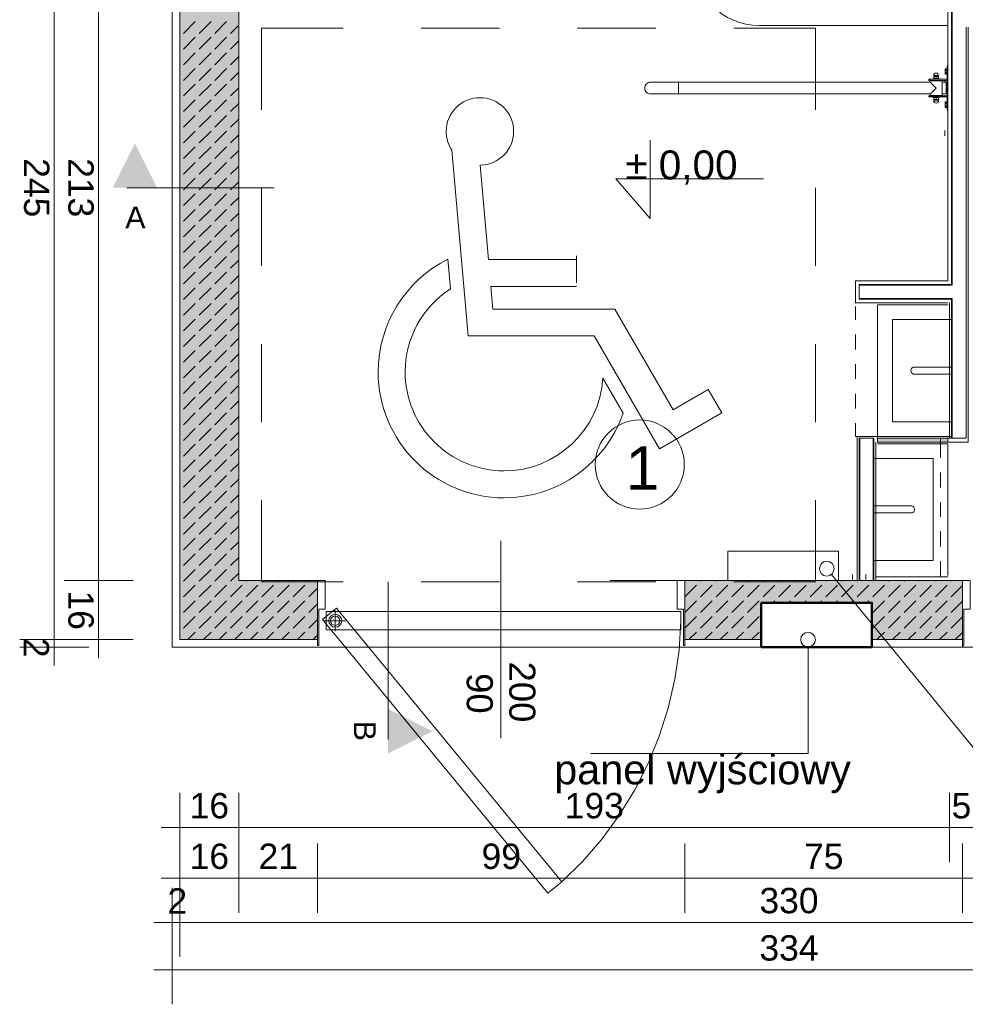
# Model space of a CAD drawing. Header units: metres. Extents: x 5507784 to 5508297, y 5948658 to 5948992.
# Tile 27 of 98: x 5507974.56 to 5507977.08, y 5948932.6 to 5948935.23. Entities that reach past the tile are written whole.
import ezdxf

# ---------------------------------------------------------------- set-up
doc = ezdxf.new("R2010")
doc.units = ezdxf.units.M
for name, color, linetype in [('PDF4_2D - Ogólne_Nr_Pióra__1', 7, 'CONTINUOUS'), ('PDF4_2D - Ogólne_Nr_Pióra__6', 7, 'CONTINUOUS'), ('PDF4__malowanie', 7, 'CONTINUOUS'), ('PDF4_Drzwi ArchiCAD_Nr_Pióra__1', 7, 'CONTINUOUS'), ('PDF4_Drzwi ArchiCAD_Nr_Pióra__27', 7, 'CONTINUOUS'), ('PDF4_EGBD03', 7, 'CONTINUOUS'), ('PDF4_KT woda', 7, 'CONTINUOUS'), ('PDF4_Text', 5, 'CONTINUOUS'), ('PDF4_Wnętrze - Umeblowanie_Nr_Pióra__1', 7, 'CONTINUOUS'), ('PDF4_Wymiarowanie - Ogólne', 5, 'CONTINUOUS'), ('PDF4_Znaczniki - Przekroje_Nr_Pióra__5', 7, 'CONTINUOUS')]:
    doc.layers.add(name, color=color, linetype=linetype)
doc.layers.add('PDF4_2D Drafting - General', color=7, linetype='CONTINUOUS', true_color=0xbfbfbf)
doc.styles.add('PDF Arial', font='arial.ttf')

msp = doc.modelspace()

# ---------------------------------------------------------------- hatches: boundary and pattern name
at = {"layer": 'PDF4_2D Drafting - General', "true_color": 0xffffff, "transparency": 33554559}
for points in [[(5507977.1557, 5948935.8279), (5507975.1472, 5948935.8279), (5507975.1472, 5948933.7314), (5507975.3573, 5948933.7314), (5507975.3573, 5948933.574), (5507974.9897, 5948933.574), (5507974.9897, 5948935.9854), (5507977.1557, 5948935.9854)], [(5507976.3364, 5948933.7314), (5507977.0768, 5948933.7314), (5507977.0768, 5948933.574), (5507976.8353, 5948933.574), (5507976.8353, 5948933.6724), (5507976.54, 5948933.6724), (5507976.54, 5948933.574), (5507976.3364, 5948933.574)]]:
    msp.add_hatch(color=7, dxfattribs=at).paths.add_polyline_path(points)

# ---------------------------------------------------------------- linework, layer by layer
at = {"layer": 'PDF4_2D - Ogólne_Nr_Pióra__1', "lineweight": 0}
for points in [[(5507977.0473, 5948934.2825), (5507976.9459, 5948934.2825, -0.326409), (5507976.9391, 5948934.2917, -0.329235), (5507976.946, 5948934.301)], [(5507976.8406, 5948933.9119), (5507976.942, 5948933.9119, 0.325955), (5507976.9487, 5948933.9211, 0.328535), (5507976.942, 5948933.9307), (5507976.8406, 5948933.9307)]]:
    msp.add_lwpolyline(points, format="xyb", dxfattribs=at)
for points in [[(5507977.0473, 5948934.3012), (5507976.9459, 5948934.3012)], [(5507976.7461, 5948933.7314), (5507976.7461, 5948933.8102), (5507976.4508, 5948933.8102), (5507976.4508, 5948933.7314)]]:
    msp.add_lwpolyline(points, dxfattribs=at)
at = {"layer": 'PDF4_2D - Ogólne_Nr_Pióra__6', "lineweight": 0}
for points in [[(5507978.0218, 5948936.0051), (5507978.2574, 5948936.0051), (5507978.2574, 5948933.5543), (5507976.1362, 5948933.5543), (5507975.157, 5948933.5543), (5507974.97, 5948933.5543), (5507974.97, 5948936.0051), (5507977.1557, 5948936.0051)], [(5507975.3573, 5948933.574), (5507974.9897, 5948933.574), (5507974.9897, 5948935.9854), (5507977.0519, 5948935.9854)], [(5507975.157, 5948933.7314), (5507975.1472, 5948933.7314), (5507975.1472, 5948935.8279), (5507978.0803, 5948935.8279), (5507978.0803, 5948933.7314), (5507978.036, 5948933.7314)], [(5507976.5464, 5948934.8036), (5507976.1524, 5948934.8036), (5507976.2442, 5948934.6978), (5507976.2442, 5948934.9062)], [(5507977.0519, 5948933.7314), (5507976.1361, 5948933.7314)], [(5507977.0374, 5948933.7413), (5507976.8455, 5948933.7413)], [(5507975.3606, 5948933.574), (5507975.3605, 5948933.574)], [(5507976.4588, 5948933.574), (5507976.3364, 5948933.574)], [(5507977.0519, 5948933.574), (5507976.8353, 5948933.574)], [(5507977.0768, 5948933.574), (5507977.0768, 5948933.5543)]]:
    msp.add_lwpolyline(points, dxfattribs=at)
at = {"layer": 'PDF4_2D - Ogólne_Nr_Pióra__6', "color": 104, "lineweight": 0, "true_color": 0x21902f}
for points in [[(5507977.6979, 5948933.2698), (5507977.1183, 5948933.2698), (5507976.7275, 5948933.748)], [(5507976.6651, 5948933.5543), (5507976.6651, 5948933.2698), (5507976.0854, 5948933.2698)]]:
    msp.add_lwpolyline(points, dxfattribs=at)
at = {"layer": 'PDF4_2D - Ogólne_Nr_Pióra__6', "color": 251, "lineweight": 9, "true_color": 0x636466}
msp.add_circle((5507976.2162, 5948934.0412), 0.1188, dxfattribs=at)
at = {"layer": 'PDF4_2D - Ogólne_Nr_Pióra__6', "color": 104, "lineweight": 0, "true_color": 0x21902f}
for centre in [(5507976.715, 5948933.7632), (5507976.6651, 5948933.574)]:
    msp.add_circle(centre, 0.0197, dxfattribs=at)
at = {"layer": 'PDF4_2D - Ogólne_Nr_Pióra__6', "lineweight": 0}
for centre in [(5507976.715, 5948933.7632), (5507976.6651, 5948933.574)]:
    msp.add_circle(centre, 0.0197, dxfattribs=at)
at = {"layer": 'PDF4_2D Drafting - General', "color": 7, "lineweight": 0}
for points in [[(5507977.1557, 5948935.9854), (5507974.9897, 5948935.9854), (5507974.9897, 5948933.574), (5507975.3573, 5948933.574), (5507975.3573, 5948933.7314), (5507975.1472, 5948933.7314), (5507975.1472, 5948935.8279), (5507977.1557, 5948935.8279)], [(5507976.8504, 5948934.1012), (5507976.8504, 5948934.1111), (5507977.0374, 5948934.1111), (5507977.0374, 5948934.1012)], [(5507976.3364, 5948933.7314), (5507977.0768, 5948933.7314), (5507977.0768, 5948933.574), (5507976.8353, 5948933.574), (5507976.8353, 5948933.6724), (5507976.54, 5948933.6724), (5507976.54, 5948933.574), (5507976.3364, 5948933.574)]]:
    msp.add_lwpolyline(points, close=True, dxfattribs=at)
at = {"layer": 'PDF4_2D Drafting - General', "lineweight": 0}
for points in [[(5507975.0314, 5948935.2227), (5507975.0001, 5948935.1914)], [(5507975.0732, 5948935.2227), (5507975.0418, 5948935.1914)], [(5507975.1149, 5948935.2227), (5507975.0836, 5948935.1914)], [(5507975.1472, 5948935.2132), (5507975.1254, 5948935.1914)], [(5507975.0314, 5948935.181), (5507975.0001, 5948935.1497)], [(5507975.0732, 5948935.181), (5507975.0418, 5948935.1497)], [(5507975.1149, 5948935.181), (5507975.0836, 5948935.1497)], [(5507975.1472, 5948935.1715), (5507975.1254, 5948935.1497)], [(5507975.0314, 5948935.1392), (5507975.0001, 5948935.1079)], [(5507975.0732, 5948935.1392), (5507975.0418, 5948935.1079)], [(5507975.1149, 5948935.1392), (5507975.0836, 5948935.1079)], [(5507975.1472, 5948935.1297), (5507975.1254, 5948935.1079)], [(5507975.0314, 5948935.0974), (5507975.0001, 5948935.0661)], [(5507975.0732, 5948935.0974), (5507975.0418, 5948935.0661)], [(5507975.1149, 5948935.0974), (5507975.0836, 5948935.0661)], [(5507975.1472, 5948935.0879), (5507975.1254, 5948935.0661)], [(5507975.0314, 5948935.0557), (5507975.0001, 5948935.0244)], [(5507975.0732, 5948935.0557), (5507975.0418, 5948935.0244)], [(5507975.1149, 5948935.0557), (5507975.0836, 5948935.0244)], [(5507975.1472, 5948935.0462), (5507975.1254, 5948935.0244)], [(5507975.0314, 5948935.0139), (5507975.0001, 5948934.9826)], [(5507975.0732, 5948935.0139), (5507975.0418, 5948934.9826)], [(5507975.1149, 5948935.0139), (5507975.0836, 5948934.9826)], [(5507975.1472, 5948935.0044), (5507975.1254, 5948934.9826)], [(5507975.0314, 5948934.9722), (5507975.0001, 5948934.9409)], [(5507975.0732, 5948934.9722), (5507975.0418, 5948934.9409)], [(5507975.1149, 5948934.9722), (5507975.0836, 5948934.9409)], [(5507975.1472, 5948934.9627), (5507975.1254, 5948934.9409)], [(5507975.0314, 5948934.9304), (5507975.0001, 5948934.8991)], [(5507975.0732, 5948934.9304), (5507975.0418, 5948934.8991)], [(5507975.1149, 5948934.9304), (5507975.0836, 5948934.8991)], [(5507975.1472, 5948934.9209), (5507975.1254, 5948934.8991)], [(5507975.0314, 5948934.8886), (5507975.0001, 5948934.8573)], [(5507975.0732, 5948934.8886), (5507975.0418, 5948934.8573)], [(5507975.1149, 5948934.8886), (5507975.0836, 5948934.8573)], [(5507975.1472, 5948934.8791), (5507975.1254, 5948934.8573)], [(5507975.0314, 5948934.8469), (5507975.0001, 5948934.8156)], [(5507975.0732, 5948934.8469), (5507975.0418, 5948934.8156)], [(5507975.1149, 5948934.8469), (5507975.0836, 5948934.8156)], [(5507975.1472, 5948934.8374), (5507975.1254, 5948934.8156)], [(5507975.0314, 5948934.8051), (5507975.0001, 5948934.7738)], [(5507975.0732, 5948934.8051), (5507975.0418, 5948934.7738)], [(5507975.1149, 5948934.8051), (5507975.0836, 5948934.7738)], [(5507975.1472, 5948934.7956), (5507975.1254, 5948934.7738)], [(5507975.0314, 5948934.7634), (5507975.0001, 5948934.7321)], [(5507975.0732, 5948934.7634), (5507975.0418, 5948934.7321)], [(5507975.1149, 5948934.7634), (5507975.0836, 5948934.7321)], [(5507975.1472, 5948934.7539), (5507975.1254, 5948934.7321)], [(5507975.0314, 5948934.7216), (5507975.0001, 5948934.6903)], [(5507975.0732, 5948934.7216), (5507975.0418, 5948934.6903)], [(5507975.1149, 5948934.7216), (5507975.0836, 5948934.6903)], [(5507975.1472, 5948934.7121), (5507975.1254, 5948934.6903)], [(5507975.0314, 5948934.6799), (5507975.0001, 5948934.6485)], [(5507975.0732, 5948934.6799), (5507975.0418, 5948934.6485)], [(5507975.1149, 5948934.6799), (5507975.0836, 5948934.6485)], [(5507975.1472, 5948934.6704), (5507975.1254, 5948934.6485)], [(5507975.0314, 5948934.6381), (5507975.0001, 5948934.6068)], [(5507975.0732, 5948934.6381), (5507975.0418, 5948934.6068)], [(5507975.1149, 5948934.6381), (5507975.0836, 5948934.6068)], [(5507975.1472, 5948934.6286), (5507975.1254, 5948934.6068)], [(5507975.0314, 5948934.5963), (5507975.0001, 5948934.565)], [(5507975.0732, 5948934.5963), (5507975.0418, 5948934.565)], [(5507975.1149, 5948934.5963), (5507975.0836, 5948934.565)], [(5507975.1472, 5948934.5868), (5507975.1254, 5948934.565)], [(5507975.0314, 5948934.5546), (5507975.0001, 5948934.5233)], [(5507975.0732, 5948934.5546), (5507975.0418, 5948934.5233)], [(5507975.1149, 5948934.5546), (5507975.0836, 5948934.5233)], [(5507975.1472, 5948934.5451), (5507975.1254, 5948934.5233)], [(5507975.0314, 5948934.5128), (5507975.0001, 5948934.4815)], [(5507975.0732, 5948934.5128), (5507975.0418, 5948934.4815)], [(5507975.1149, 5948934.5128), (5507975.0836, 5948934.4815)], [(5507975.1472, 5948934.5033), (5507975.1254, 5948934.4815)], [(5507975.0314, 5948934.4711), (5507975.0001, 5948934.4397)], [(5507975.0732, 5948934.4711), (5507975.0418, 5948934.4397)], [(5507975.1149, 5948934.4711), (5507975.0836, 5948934.4397)], [(5507975.1472, 5948934.4616), (5507975.1254, 5948934.4397)], [(5507975.0314, 5948934.4293), (5507975.0001, 5948934.398)], [(5507975.0732, 5948934.4293), (5507975.0418, 5948934.398)], [(5507975.1149, 5948934.4293), (5507975.0836, 5948934.398)], [(5507975.1472, 5948934.4198), (5507975.1254, 5948934.398)], [(5507975.0314, 5948934.3875), (5507975.0001, 5948934.3562)], [(5507975.0732, 5948934.3875), (5507975.0418, 5948934.3562)], [(5507975.1149, 5948934.3875), (5507975.0836, 5948934.3562)], [(5507975.1472, 5948934.3781), (5507975.1254, 5948934.3562)], [(5507975.0314, 5948934.3458), (5507975.0001, 5948934.3145)], [(5507975.0732, 5948934.3458), (5507975.0418, 5948934.3145)], [(5507975.1149, 5948934.3458), (5507975.0836, 5948934.3145)], [(5507975.1472, 5948934.3363), (5507975.1254, 5948934.3145)], [(5507975.0314, 5948934.304), (5507975.0001, 5948934.2727)], [(5507975.0732, 5948934.304), (5507975.0418, 5948934.2727)], [(5507975.1149, 5948934.304), (5507975.0836, 5948934.2727)], [(5507975.1472, 5948934.2945), (5507975.1254, 5948934.2727)], [(5507975.0314, 5948934.2623), (5507975.0001, 5948934.231)], [(5507975.0732, 5948934.2623), (5507975.0418, 5948934.231)], [(5507975.1149, 5948934.2623), (5507975.0836, 5948934.231)], [(5507975.1472, 5948934.2528), (5507975.1254, 5948934.231)], [(5507975.0314, 5948934.2205), (5507975.0001, 5948934.1892)], [(5507975.0732, 5948934.2205), (5507975.0418, 5948934.1892)], [(5507975.1149, 5948934.2205), (5507975.0836, 5948934.1892)], [(5507975.1472, 5948934.211), (5507975.1254, 5948934.1892)], [(5507975.0314, 5948934.1788), (5507975.0001, 5948934.1474)], [(5507975.0732, 5948934.1788), (5507975.0418, 5948934.1474)], [(5507975.1149, 5948934.1788), (5507975.0836, 5948934.1474)], [(5507975.1472, 5948934.1693), (5507975.1254, 5948934.1474)], [(5507975.0314, 5948934.137), (5507975.0001, 5948934.1057)], [(5507975.0732, 5948934.137), (5507975.0418, 5948934.1057)], [(5507975.1149, 5948934.137), (5507975.0836, 5948934.1057)], [(5507975.1472, 5948934.1275), (5507975.1254, 5948934.1057)], [(5507975.0314, 5948934.0952), (5507975.0001, 5948934.0639)], [(5507975.0732, 5948934.0952), (5507975.0418, 5948934.0639)], [(5507975.1149, 5948934.0952), (5507975.0836, 5948934.0639)], [(5507975.1472, 5948934.0857), (5507975.1254, 5948934.0639)], [(5507975.0314, 5948934.0535), (5507975.0001, 5948934.0222)], [(5507975.0732, 5948934.0535), (5507975.0418, 5948934.0222)], [(5507975.1149, 5948934.0535), (5507975.0836, 5948934.0222)], [(5507975.1472, 5948934.044), (5507975.1254, 5948934.0222)], [(5507975.0314, 5948934.0117), (5507975.0001, 5948933.9804)], [(5507975.0732, 5948934.0117), (5507975.0418, 5948933.9804)], [(5507975.1149, 5948934.0117), (5507975.0836, 5948933.9804)], [(5507975.1472, 5948934.0022), (5507975.1254, 5948933.9804)], [(5507975.0314, 5948933.97), (5507975.0001, 5948933.9386)], [(5507975.0732, 5948933.97), (5507975.0418, 5948933.9386)], [(5507975.1149, 5948933.97), (5507975.0836, 5948933.9386)], [(5507975.1472, 5948933.9605), (5507975.1254, 5948933.9386)], [(5507975.0314, 5948933.9282), (5507975.0001, 5948933.8969)], [(5507975.0732, 5948933.9282), (5507975.0418, 5948933.8969)], [(5507975.1149, 5948933.9282), (5507975.0836, 5948933.8969)], [(5507975.1472, 5948933.9187), (5507975.1254, 5948933.8969)], [(5507975.0314, 5948933.8865), (5507975.0001, 5948933.8551)], [(5507975.0732, 5948933.8865), (5507975.0418, 5948933.8551)], [(5507975.1149, 5948933.8865), (5507975.0836, 5948933.8551)], [(5507975.1472, 5948933.877), (5507975.1254, 5948933.8551)], [(5507975.0314, 5948933.8447), (5507975.0001, 5948933.8134)], [(5507975.0732, 5948933.8447), (5507975.0418, 5948933.8134)], [(5507975.1149, 5948933.8447), (5507975.0836, 5948933.8134)], [(5507975.1472, 5948933.8352), (5507975.1254, 5948933.8134)], [(5507975.0314, 5948933.8029), (5507975.0001, 5948933.7716)], [(5507975.0732, 5948933.8029), (5507975.0418, 5948933.7716)], [(5507975.1149, 5948933.8029), (5507975.0836, 5948933.7716)], [(5507975.1472, 5948933.7934), (5507975.1254, 5948933.7716)], [(5507975.0314, 5948933.7612), (5507975.0001, 5948933.7299)], [(5507975.0732, 5948933.7612), (5507975.0418, 5948933.7299)], [(5507975.1149, 5948933.7612), (5507975.0836, 5948933.7299)], [(5507975.1472, 5948933.7517), (5507975.1254, 5948933.7299)], [(5507975.1687, 5948933.7314), (5507975.1671, 5948933.7299)], [(5507975.2105, 5948933.7314), (5507975.2089, 5948933.7299)], [(5507975.2522, 5948933.7314), (5507975.2506, 5948933.7299)], [(5507975.294, 5948933.7314), (5507975.2924, 5948933.7299)], [(5507975.3357, 5948933.7314), (5507975.3342, 5948933.7299)], [(5507976.3379, 5948933.7314), (5507976.3364, 5948933.7299)], [(5507976.3797, 5948933.7314), (5507976.3781, 5948933.7299)], [(5507976.4215, 5948933.7314), (5507976.4199, 5948933.7299)], [(5507976.4632, 5948933.7314), (5507976.4616, 5948933.7299)], [(5507976.505, 5948933.7314), (5507976.5034, 5948933.7299)], [(5507976.5467, 5948933.7314), (5507976.5452, 5948933.7299)], [(5507976.5885, 5948933.7314), (5507976.5869, 5948933.7299)], [(5507976.6303, 5948933.7314), (5507976.6287, 5948933.7299)], [(5507976.672, 5948933.7314), (5507976.6704, 5948933.7299)], [(5507976.7138, 5948933.7314), (5507976.7122, 5948933.7299)], [(5507976.7555, 5948933.7314), (5507976.7539, 5948933.7299)], [(5507976.7973, 5948933.7314), (5507976.7957, 5948933.7299)], [(5507976.8391, 5948933.7314), (5507976.8375, 5948933.7299)], [(5507976.8808, 5948933.7314), (5507976.8792, 5948933.7299)], [(5507976.9226, 5948933.7314), (5507976.921, 5948933.7299)], [(5507976.9643, 5948933.7314), (5507976.9627, 5948933.7299)], [(5507977.0061, 5948933.7314), (5507977.0045, 5948933.7299)], [(5507977.0478, 5948933.7314), (5507977.0463, 5948933.7299)], [(5507975.0314, 5948933.7194), (5507975.0001, 5948933.6881)], [(5507975.0732, 5948933.7194), (5507975.0418, 5948933.6881)], [(5507975.1149, 5948933.7194), (5507975.0836, 5948933.6881)], [(5507975.1567, 5948933.7194), (5507975.1254, 5948933.6881)], [(5507975.1984, 5948933.7194), (5507975.1671, 5948933.6881)], [(5507975.2402, 5948933.7194), (5507975.2089, 5948933.6881)], [(5507975.282, 5948933.7194), (5507975.2506, 5948933.6881)], [(5507975.3237, 5948933.7194), (5507975.2924, 5948933.6881)], [(5507975.3573, 5948933.7112), (5507975.3342, 5948933.6881)], [(5507976.3677, 5948933.7194), (5507976.3364, 5948933.6881)], [(5507976.4094, 5948933.7194), (5507976.3781, 5948933.6881)], [(5507976.4512, 5948933.7194), (5507976.4199, 5948933.6881)], [(5507976.4929, 5948933.7194), (5507976.4616, 5948933.6881)], [(5507976.5347, 5948933.7194), (5507976.5034, 5948933.6881)], [(5507976.5765, 5948933.7194), (5507976.5452, 5948933.6881)], [(5507976.6182, 5948933.7194), (5507976.5869, 5948933.6881)], [(5507976.66, 5948933.7194), (5507976.6287, 5948933.6881)], [(5507976.7017, 5948933.7194), (5507976.6704, 5948933.6881)], [(5507976.7435, 5948933.7194), (5507976.7122, 5948933.6881)], [(5507976.7853, 5948933.7194), (5507976.7539, 5948933.6881)], [(5507976.827, 5948933.7194), (5507976.7957, 5948933.6881)], [(5507976.8688, 5948933.7194), (5507976.8375, 5948933.6881)], [(5507976.9105, 5948933.7194), (5507976.8792, 5948933.6881)], [(5507976.9523, 5948933.7194), (5507976.921, 5948933.6881)], [(5507976.9941, 5948933.7194), (5507976.9627, 5948933.6881)], [(5507977.0358, 5948933.7194), (5507977.0045, 5948933.6881)], [(5507977.0768, 5948933.7187), (5507977.0463, 5948933.6881)], [(5507975.0314, 5948933.6777), (5507975.0001, 5948933.6463)], [(5507975.0732, 5948933.6777), (5507975.0418, 5948933.6463)], [(5507975.1149, 5948933.6777), (5507975.0836, 5948933.6463)], [(5507975.1567, 5948933.6777), (5507975.1254, 5948933.6463)], [(5507975.1984, 5948933.6777), (5507975.1671, 5948933.6463)], [(5507975.2402, 5948933.6777), (5507975.2089, 5948933.6463)], [(5507975.282, 5948933.6777), (5507975.2506, 5948933.6463)], [(5507975.3237, 5948933.6777), (5507975.2924, 5948933.6463)], [(5507976.3677, 5948933.6777), (5507976.3364, 5948933.6464)], [(5507976.4094, 5948933.6777), (5507976.3781, 5948933.6463)], [(5507976.4512, 5948933.6777), (5507976.4199, 5948933.6463)], [(5507976.4929, 5948933.6777), (5507976.4616, 5948933.6463)], [(5507976.5347, 5948933.6777), (5507976.5034, 5948933.6463)], [(5507976.5765, 5948933.6777), (5507976.5712, 5948933.6724)], [(5507976.6182, 5948933.6777), (5507976.6129, 5948933.6724)], [(5507976.66, 5948933.6777), (5507976.6547, 5948933.6724)], [(5507976.7017, 5948933.6777), (5507976.6965, 5948933.6724)], [(5507976.7435, 5948933.6777), (5507976.7382, 5948933.6724)], [(5507976.7853, 5948933.6777), (5507976.78, 5948933.6724)], [(5507976.827, 5948933.6777), (5507976.8217, 5948933.6724)], [(5507976.8688, 5948933.6777), (5507976.8375, 5948933.6463)], [(5507976.9105, 5948933.6777), (5507976.8792, 5948933.6463)], [(5507976.9523, 5948933.6777), (5507976.921, 5948933.6463)], [(5507976.9941, 5948933.6777), (5507976.9627, 5948933.6463)], [(5507977.0358, 5948933.6777), (5507977.0045, 5948933.6463)], [(5507977.0768, 5948933.6769), (5507977.0463, 5948933.6463)], [(5507975.3573, 5948933.6694), (5507975.3342, 5948933.6463)], [(5507975.0314, 5948933.6359), (5507975.0001, 5948933.6046)], [(5507975.0732, 5948933.6359), (5507975.0418, 5948933.6046)], [(5507975.1149, 5948933.6359), (5507975.0836, 5948933.6046)], [(5507975.1567, 5948933.6359), (5507975.1254, 5948933.6046)], [(5507975.1984, 5948933.6359), (5507975.1671, 5948933.6046)], [(5507975.2402, 5948933.6359), (5507975.2089, 5948933.6046)], [(5507975.282, 5948933.6359), (5507975.2506, 5948933.6046)], [(5507975.3237, 5948933.6359), (5507975.2924, 5948933.6046)], [(5507975.3573, 5948933.6277), (5507975.3342, 5948933.6046)], [(5507976.3677, 5948933.6359), (5507976.3364, 5948933.6046)], [(5507976.4094, 5948933.6359), (5507976.3781, 5948933.6046)], [(5507976.4512, 5948933.6359), (5507976.4199, 5948933.6046)], [(5507976.4929, 5948933.6359), (5507976.4616, 5948933.6046)], [(5507976.5347, 5948933.6359), (5507976.5034, 5948933.6046)], [(5507976.8688, 5948933.6359), (5507976.8375, 5948933.6046)], [(5507976.9105, 5948933.6359), (5507976.8792, 5948933.6046)], [(5507976.9523, 5948933.6359), (5507976.921, 5948933.6046)], [(5507976.9941, 5948933.6359), (5507976.9627, 5948933.6046)], [(5507977.0358, 5948933.6359), (5507977.0045, 5948933.6046)], [(5507977.0768, 5948933.6351), (5507977.0463, 5948933.6046)], [(5507975.0314, 5948933.5941), (5507975.0112, 5948933.574)], [(5507975.0732, 5948933.5941), (5507975.053, 5948933.574)], [(5507975.1149, 5948933.5941), (5507975.0947, 5948933.574)], [(5507975.1567, 5948933.5941), (5507975.1365, 5948933.574)], [(5507975.1984, 5948933.5941), (5507975.1783, 5948933.574)], [(5507975.2402, 5948933.5941), (5507975.22, 5948933.574)], [(5507975.282, 5948933.5941), (5507975.2618, 5948933.574)], [(5507975.3237, 5948933.5941), (5507975.3035, 5948933.574)], [(5507975.3573, 5948933.5859), (5507975.3453, 5948933.574)], [(5507976.3677, 5948933.5941), (5507976.3475, 5948933.574)], [(5507976.4094, 5948933.5941), (5507976.3892, 5948933.574)], [(5507976.4512, 5948933.5941), (5507976.431, 5948933.574)], [(5507976.4929, 5948933.5941), (5507976.4728, 5948933.574)], [(5507976.5347, 5948933.5941), (5507976.5145, 5948933.574)], [(5507976.8688, 5948933.5941), (5507976.8486, 5948933.574)], [(5507976.9105, 5948933.5941), (5507976.8904, 5948933.574)], [(5507976.9523, 5948933.5941), (5507976.9321, 5948933.574)], [(5507976.9941, 5948933.5941), (5507976.9739, 5948933.574)], [(5507977.0358, 5948933.5941), (5507977.0156, 5948933.574)], [(5507977.0768, 5948933.5934), (5507977.0574, 5948933.574)]]:
    msp.add_lwpolyline(points, dxfattribs=at)
at = {"layer": 'PDF4_2D Drafting - General', "color": 254, "lineweight": 0, "true_color": 0xdfdfdf, "transparency": 33554559}
msp.add_solid([(5507976.8504, 5948934.1012), (5507976.8504, 5948934.1111), (5507977.0374, 5948934.1012), (5507977.0374, 5948934.1111)], dxfattribs=at)
at = {"layer": 'PDF4__malowanie', "lineweight": 0}
for points in [[(5507977.0473, 5948935.8279), (5507977.0473, 5948934.5215)], [(5507977.0492, 5948935.8279), (5507977.0492, 5948934.5196)], [(5507977.0473, 5948934.4821), (5507977.0473, 5948934.1111)], [(5507977.0492, 5948934.4841), (5507977.0492, 5948934.1111)], [(5507976.3364, 5948933.7127), (5507976.3364, 5948933.7314), (5507976.3164, 5948933.7314), (5507976.3164, 5948933.6551), (5507976.3331, 5948933.6551), (5507976.3331, 5948933.5587), (5507976.3364, 5948933.5587), (5507976.3364, 5948933.571)], [(5507976.3364, 5948933.565), (5507976.3364, 5948933.5749), (5507976.3364, 5948933.7324)], [(5507977.0768, 5948933.7127), (5507977.0768, 5948933.7314), (5507977.0968, 5948933.7314), (5507977.0968, 5948933.6551), (5507977.0801, 5948933.6551), (5507977.0801, 5948933.5587), (5507977.0768, 5948933.5587), (5507977.0768, 5948933.571)], [(5507975.4044, 5948933.5964), (5507975.4044, 5948933.6515)], [(5507975.372, 5948933.6244), (5507975.4315, 5948933.6244)], [(5507976.0085, 5948932.928), (5507976.0645, 5948932.9832), (5507976.1158, 5948933.0429), (5507976.1621, 5948933.1064), (5507976.2032, 5948933.1735), (5507976.2387, 5948933.2437), (5507976.2684, 5948933.3165), (5507976.2922, 5948933.3915), (5507976.3098, 5948933.4681), (5507976.3212, 5948933.5459), (5507976.3262, 5948933.6244)], [(5507975.3573, 5948933.5749), (5507975.3573, 5948933.565)], [(5507975.3606, 5948933.5759), (5507975.3606, 5948933.5685)], [(5507977.0768, 5948933.5551), (5507977.0768, 5948933.574)]]:
    msp.add_lwpolyline(points, dxfattribs=at)
for points in [[(5507975.3573, 5948933.571), (5507975.3573, 5948933.7127), (5507975.3573, 5948933.7314), (5507975.3772, 5948933.7314), (5507975.3772, 5948933.6551), (5507975.3605, 5948933.6551), (5507975.3605, 5948933.5587), (5507975.3573, 5948933.5587)], [(5507975.4075, 5948933.6583), (5507976.0085, 5948932.928), (5507975.9716, 5948932.8976), (5507975.3705, 5948933.6279)], [(5507975.3802, 5948933.6488), (5507976.3261, 5948933.6488), (5507976.3261, 5948933.6), (5507975.3802, 5948933.6)]]:
    msp.add_lwpolyline(points, close=True, dxfattribs=at)
for radius in [0.0172, 0.0123]:
    msp.add_circle((5507975.4044, 5948933.6244), radius, dxfattribs=at)
at = {"layer": 'PDF4_Drzwi ArchiCAD_Nr_Pióra__1', "lineweight": 0}
for points in [[(5507977.0313, 5948935.0823), (5507977.0311, 5948935.0828), (5507977.0309, 5948935.0833), (5507977.0308, 5948935.0837), (5507977.0307, 5948935.0842), (5507977.0308, 5948935.0846), (5507977.0309, 5948935.0851), (5507977.0311, 5948935.0855), (5507977.0313, 5948935.086), (5507977.0311, 5948935.087), (5507977.0309, 5948935.0879), (5507977.0308, 5948935.0888), (5507977.0307, 5948935.0897), (5507977.0308, 5948935.0906), (5507977.0309, 5948935.0915), (5507977.0311, 5948935.0925), (5507977.0313, 5948935.0934), (5507977.0311, 5948935.0939), (5507977.0309, 5948935.0944), (5507977.0308, 5948935.0948), (5507977.0307, 5948935.0953), (5507977.0308, 5948935.0957), (5507977.0309, 5948935.0961), (5507977.0309, 5948935.0962), (5507977.0311, 5948935.0966), (5507977.0313, 5948935.0971)], [(5507977, 5948935.0755), (5507977.0007, 5948935.0757), (5507977.0014, 5948935.0758), (5507977.002, 5948935.0759), (5507977.0026, 5948935.076), (5507977.0032, 5948935.076), (5507977.0039, 5948935.076), (5507977.0045, 5948935.0759), (5507977.0051, 5948935.0758), (5507977.0058, 5948935.0757), (5507977.0064, 5948935.0755), (5507977.0071, 5948935.0757), (5507977.0078, 5948935.0758), (5507977.0084, 5948935.0759), (5507977.009, 5948935.076), (5507977.0096, 5948935.076), (5507977.0103, 5948935.076), (5507977.0109, 5948935.0759), (5507977.0115, 5948935.0758), (5507977.0122, 5948935.0757), (5507977.0128, 5948935.0755)], [(5507977, 5948935.0712), (5507977.0007, 5948935.071), (5507977.0014, 5948935.0708), (5507977.002, 5948935.0707), (5507977.0026, 5948935.0707), (5507977.0032, 5948935.0706), (5507977.0039, 5948935.0707), (5507977.0045, 5948935.0707), (5507977.0051, 5948935.0708), (5507977.0058, 5948935.071), (5507977.0064, 5948935.0712), (5507977.0071, 5948935.071), (5507977.0078, 5948935.0708), (5507977.0084, 5948935.0707), (5507977.009, 5948935.0707), (5507977.0096, 5948935.0706), (5507977.0103, 5948935.0707), (5507977.0109, 5948935.0707), (5507977.0115, 5948935.0708), (5507977.0122, 5948935.071), (5507977.0128, 5948935.0712)], [(5507976.9908, 5948935.0298), (5507976.9916, 5948935.0306), (5507976.9916, 5948935.0306), (5507976.9933, 5948935.0322), (5507976.9958, 5948935.0348), (5507976.9991, 5948935.0381), (5507977.0028, 5948935.0418), (5507977.0064, 5948935.0454), (5507977.0029, 5948935.0489), (5507976.9997, 5948935.0522), (5507976.9968, 5948935.0551), (5507976.9944, 5948935.0574), (5507976.9926, 5948935.0592), (5507976.9915, 5948935.0604), (5507976.9912, 5948935.0607), (5507976.9908, 5948935.061)], [(5507977.0128, 5948935.0197), (5507977.0122, 5948935.0199), (5507977.0115, 5948935.02), (5507977.0109, 5948935.0201), (5507977.0103, 5948935.0202), (5507977.0096, 5948935.0202), (5507977.009, 5948935.0202), (5507977.0084, 5948935.0201), (5507977.0078, 5948935.02), (5507977.0071, 5948935.0199), (5507977.0064, 5948935.0197), (5507977.0058, 5948935.0199), (5507977.0051, 5948935.02), (5507977.0045, 5948935.0201), (5507977.0039, 5948935.0202), (5507977.0032, 5948935.0202), (5507977.0026, 5948935.0202), (5507977.002, 5948935.0201), (5507977.0014, 5948935.02), (5507977.0007, 5948935.0199), (5507977, 5948935.0197)], [(5507977.0128, 5948935.0154), (5507977.0122, 5948935.0152), (5507977.0115, 5948935.015), (5507977.0109, 5948935.0149), (5507977.0103, 5948935.0148), (5507977.0096, 5948935.0148), (5507977.009, 5948935.0148), (5507977.0084, 5948935.0149), (5507977.0078, 5948935.015), (5507977.0071, 5948935.0152), (5507977.0064, 5948935.0154), (5507977.0058, 5948935.0152), (5507977.0051, 5948935.015), (5507977.0045, 5948935.0149), (5507977.0039, 5948935.0148), (5507977.0032, 5948935.0148), (5507977.0026, 5948935.0148), (5507977.002, 5948935.0149), (5507977.0014, 5948935.015), (5507977.0007, 5948935.0152), (5507977, 5948935.0154)], [(5507977.0313, 5948934.9937), (5507977.0311, 5948934.9942), (5507977.0309, 5948934.9947), (5507977.0308, 5948934.9951), (5507977.0307, 5948934.9956), (5507977.0308, 5948934.996), (5507977.0309, 5948934.9965), (5507977.0311, 5948934.997), (5507977.0313, 5948934.9974), (5507977.0311, 5948934.9984), (5507977.0309, 5948934.9993), (5507977.0308, 5948935.0002), (5507977.0307, 5948935.0011), (5507977.0308, 5948935.0021), (5507977.0309, 5948935.003), (5507977.0311, 5948935.0039), (5507977.0313, 5948935.0048), (5507977.0311, 5948935.0053), (5507977.0309, 5948935.0058), (5507977.0308, 5948935.0062), (5507977.0307, 5948935.0067), (5507977.0308, 5948935.0071), (5507977.0309, 5948935.0075), (5507977.0309, 5948935.0076), (5507977.0311, 5948935.008), (5507977.0313, 5948935.0085)]]:
    msp.add_lwpolyline(points, dxfattribs=at)
at = {"layer": 'PDF4_Drzwi ArchiCAD_Nr_Pióra__27', "lineweight": 0}
for points in [[(5507977.0374, 5948935.8279), (5507977.0374, 5948934.5314), (5507976.7914, 5948934.5314), (5507976.7914, 5948934.4723), (5507977.0374, 5948934.4723)], [(5507977.0374, 5948935.2127), (5507976.535, 5948935.2127)], [(5507976.8504, 5948934.1441), (5507976.8504, 5948934.1012), (5507977.0374, 5948934.1012), (5507977.0916, 5948934.1012), (5507977.0916, 5948935.2083)], [(5507977.0866, 5948935.2083), (5507977.0866, 5948934.1111), (5507977.0374, 5948934.1111), (5507976.8504, 5948934.1111)], [(5507977.036, 5948935.0954), (5507977.0353, 5948935.0954)], [(5507977.0374, 5948934.9864), (5507977.036, 5948934.9864), (5507977.036, 5948935.1045), (5507977.0374, 5948935.1045)], [(5507977.0374, 5948935.0986), (5507977.036, 5948935.0986)], [(5507977.036, 5948935.0661), (5507976.9867, 5948935.0661), (5507976.9867, 5948935.069), (5507977.036, 5948935.069)], [(5507976.9901, 5948935.0661), (5507976.9901, 5948935.069)], [(5507976.9986, 5948935.069), (5507976.9986, 5948935.0706), (5507977.0143, 5948935.0706), (5507977.0143, 5948935.069)], [(5507977.0128, 5948935.0706), (5507977.0128, 5948935.079), (5507977, 5948935.079), (5507977, 5948935.0706)], [(5507977.0128, 5948935.076), (5507977, 5948935.076)], [(5507977.0065, 5948935.0854), (5507977.0064, 5948935.0854)], [(5507977.0064, 5948935.0755), (5507977.0064, 5948935.0712)], [(5507977.0177, 5948935.069), (5507977.0177, 5948935.0696), (5507977.0177, 5948935.069)], [(5507977.0187, 5948935.069), (5507977.0187, 5948935.0705), (5507977.0187, 5948935.0705), (5507977.0187, 5948935.069)], [(5507977.0197, 5948935.0695), (5507977.0197, 5948935.069)], [(5507977.0313, 5948935.0934), (5507977.0353, 5948935.0934)], [(5507977.0313, 5948935.086), (5507977.0353, 5948935.086)], [(5507977.036, 5948935.084), (5507977.0353, 5948935.084)], [(5507976.9908, 5948935.0612), (5507976.2456, 5948935.0612)], [(5507976.3194, 5948935.0297), (5507976.3194, 5948935.0612)], [(5507976.9907, 5948935.0612), (5507976.9907, 5948935.0661)], [(5507977.0222, 5948935.0651), (5507976.9907, 5948935.0651)], [(5507977.0222, 5948935.0247), (5507977.0222, 5948935.0661)], [(5507977.0222, 5948935.0617), (5507977.0296, 5948935.0617)], [(5507977.0222, 5948935.0612), (5507977.036, 5948935.0612)], [(5507977.0296, 5948935.0631), (5507977.0296, 5948935.0612)], [(5507977.0299, 5948935.0612), (5507977.0299, 5948935.0639), (5507977.0325, 5948935.0661)], [(5507977.033, 5948935.0297), (5507977.033, 5948935.0612)], [(5507977.0355, 5948935.0612), (5507977.0355, 5948935.0661)], [(5507976.9907, 5948935.0247), (5507976.9907, 5948935.0297), (5507976.2456, 5948935.0297)], [(5507977.036, 5948935.0218), (5507976.9867, 5948935.0218), (5507976.9867, 5948935.0247), (5507977.036, 5948935.0247)], [(5507976.9901, 5948935.0218), (5507976.9901, 5948935.0247)], [(5507976.9907, 5948935.0257), (5507977.0222, 5948935.0257)], [(5507976.9986, 5948935.0218), (5507976.9986, 5948935.0202), (5507977.0143, 5948935.0202), (5507977.0143, 5948935.0218)], [(5507977, 5948935.0202), (5507977, 5948935.0119), (5507977.0128, 5948935.0119), (5507977.0128, 5948935.0202)], [(5507977.0064, 5948935.0154), (5507977.0064, 5948935.0197)], [(5507977.0222, 5948935.0297), (5507977.036, 5948935.0297)], [(5507977, 5948935.0148), (5507977.0128, 5948935.0148)], [(5507977.0064, 5948935.0055), (5507977.0065, 5948935.0055)], [(5507977.0313, 5948935.0048), (5507977.0353, 5948935.0048)], [(5507977.0313, 5948934.9974), (5507977.0353, 5948934.9974)], [(5507977.036, 5948935.0068), (5507977.0353, 5948935.0068)], [(5507977.036, 5948934.9954), (5507977.0353, 5948934.9954)], [(5507977.0374, 5948934.9923), (5507977.036, 5948934.9923)], [(5507977.0296, 5948934.932), (5507977.0296, 5948934.9182)], [(5507976.0474, 5948934.5259), (5507976.0474, 5948934.5979)], [(5507977.0473, 5948934.5215), (5507976.8012, 5948934.5215), (5507976.8012, 5948934.4821), (5507977.0473, 5948934.4821)], [(5507977.0492, 5948934.4841), (5507976.8012, 5948934.4841), (5507976.8012, 5948934.5196), (5507977.0492, 5948934.5196)], [(5507976.8179, 5948934.5196), (5507976.8042, 5948934.5196)], [(5507977.0246, 5948934.5196), (5507977.0109, 5948934.5196)], [(5507976.8042, 5948934.4841), (5507976.8179, 5948934.4841)], [(5507977.0109, 5948934.4841), (5507977.0246, 5948934.4841)], [(5507977.0424, 5948934.4723), (5507977.0424, 5948934.1111)], [(5507976.7914, 5948934.4625), (5507976.7914, 5948934.427)], [(5507976.8504, 5948934.4625), (5507976.8504, 5948934.4196)], [(5507976.7914, 5948934.3877), (5507976.7914, 5948934.3483)], [(5507976.8504, 5948934.3803), (5507976.8504, 5948934.3409)], [(5507976.7914, 5948934.3089), (5507976.7914, 5948934.2696)], [(5507976.8504, 5948934.3015), (5507976.8504, 5948934.2622)], [(5507976.7914, 5948934.2302), (5507976.7914, 5948934.1908)], [(5507976.8504, 5948934.2228), (5507976.8504, 5948934.1834)], [(5507976.7914, 5948934.1514), (5507976.7914, 5948934.116)], [(5507977.0492, 5948934.1278), (5507977.0492, 5948934.114)], [(5507976.7963, 5948934.116), (5507976.7963, 5948933.7314)], [(5507976.8406, 5948933.7314), (5507976.8406, 5948934.1111), (5507976.8012, 5948934.1111), (5507976.8012, 5948933.7314)], [(5507976.8032, 5948933.7314), (5507976.8032, 5948934.1111), (5507976.8386, 5948934.1111)], [(5507976.8032, 5948934.1081), (5507976.8032, 5948934.0944)], [(5507976.8386, 5948933.7314), (5507976.8386, 5948934.1111)], [(5507976.8386, 5948934.0944), (5507976.8386, 5948934.1081)], [(5507976.8406, 5948934.1012), (5507976.8406, 5948934.1111)], [(5507976.8455, 5948933.7314), (5507976.8455, 5948934.1012)], [(5507977.0178, 5948934.1111), (5507977.0178, 5948934.1012), (5507977.0178, 5948934.0591)], [(5507977.0837, 5948934.1111), (5507977.0502, 5948934.1111)], [(5507977.0178, 5948934.0197), (5507977.0178, 5948933.9803)], [(5507977.0178, 5948933.9409), (5507977.0178, 5948933.9016)], [(5507977.0178, 5948933.8622), (5507977.0178, 5948933.8228)], [(5507977.0178, 5948933.7835), (5507977.0178, 5948933.7413)], [(5507976.7835, 5948933.7482), (5507976.7835, 5948933.7344)], [(5507976.8179, 5948933.7314), (5507976.7845, 5948933.7314)], [(5507976.8189, 5948933.7344), (5507976.8189, 5948933.7482)]]:
    msp.add_lwpolyline(points, dxfattribs=at)
for points in [[(5507977.0353, 5948935.0971), (5507977.0313, 5948935.0971), (5507977.0307, 5948935.0961), (5507977.0307, 5948935.0833), (5507977.0313, 5948935.0823), (5507977.0353, 5948935.0823)], [(5507977.0307, 5948935.0075), (5507977.0307, 5948934.9947), (5507977.0313, 5948934.9937), (5507977.0353, 5948934.9937), (5507977.0353, 5948935.0085), (5507977.0313, 5948935.0085)]]:
    msp.add_lwpolyline(points, close=True, dxfattribs=at)
msp.add_lwpolyline([(5507976.0474, 5948934.588), (5507975.8131, 5948934.588), (5507975.7911, 5948934.8399, 0.411251), (5507975.8801, 5948934.9299, 0.414223), (5507975.7902, 5948935.0199, 0.414274), (5507975.7002, 5948934.9299, 0.148527), (5507975.7154, 5948934.8799), (5507975.7587, 5948934.3841), (5507976.0946, 5948934.3841), (5507976.2685, 5948934.0829), (5507976.4348, 5948934.1788), (5507976.3988, 5948934.2411), (5507976.3053, 5948934.1872), (5507976.15, 5948934.4561), (5507975.8247, 5948934.4561), (5507975.8194, 5948934.5161), (5507976.0474, 5948934.5161)], format="xyb", dxfattribs=at)
msp.add_lwpolyline([(5507975.7047, 5948934.5887), (5507975.7116, 5948934.5099, 0.254725), (5507975.5908, 5948934.2882, 0.414218), (5507975.8547, 5948934.0243, 0.395862), (5507976.1181, 5948934.2715), (5507976.172, 5948934.1781, -0.31947), (5507975.8547, 5948933.9523, -0.414212), (5507975.5188, 5948934.2882, -0.284279)], format="xyb", close=True, dxfattribs=at)
at = {"layer": 'PDF4_EGBD03', "lineweight": 0}
for points in [[(5507977.0374, 5948935.6527), (5507977.0374, 5948934.916)], [(5507975.8461, 5948933.3109), (5507975.8461, 5948933.8377)]]:
    msp.add_lwpolyline(points, dxfattribs=at)
at = {"layer": 'PDF4_KT woda', "lineweight": 0}
for points in [[(5507976.535, 5948935.5671, 0.414208), (5507976.3578, 5948935.3899, 0.414167), (5507976.535, 5948935.2127)], [(5507977.0128, 5948935.079, 0.410989), (5507977.0064, 5948935.0854, 0.411523), (5507977, 5948935.079)], [(5507977.0197, 5948935.0695, 0.42), (5507977.0187, 5948935.0705, 0.398098), (5507977.0177, 5948935.0696)], [(5507976.2456, 5948935.0612, 0.414375), (5507976.2299, 5948935.0454, 0.414375), (5507976.2456, 5948935.0297)], [(5507977, 5948935.0119, 0.411523), (5507977.0065, 5948935.0055, 0.410989), (5507977.0128, 5948935.0119)]]:
    msp.add_lwpolyline(points, format="xyb", dxfattribs=at)
for points in [[(5507975.4256, 5948935.205), (5507975.2082, 5948935.205), (5507975.2082, 5948934.9876)], [(5507975.6339, 5948935.205), (5507975.8423, 5948935.205)], [(5507976.0506, 5948935.205), (5507976.2589, 5948935.205)], [(5507976.4673, 5948935.205), (5507976.6846, 5948935.205), (5507976.6846, 5948934.9876)], [(5507975.2419, 5948934.7797), (5507974.8487, 5948934.7796)], [(5507975.2082, 5948934.7793), (5507975.2082, 5948934.5709)], [(5507976.6846, 5948934.7793), (5507976.6846, 5948934.5709)], [(5507975.2082, 5948934.3626), (5507975.2082, 5948934.1543)], [(5507976.6846, 5948934.3626), (5507976.6846, 5948934.1543)], [(5507975.2082, 5948933.9459), (5507975.2082, 5948933.7286), (5507975.4256, 5948933.7286)], [(5507976.4673, 5948933.7286), (5507976.6846, 5948933.7286), (5507976.6846, 5948933.9459)], [(5507975.5455, 5948933.7286), (5507975.5455, 5948933.3078)], [(5507975.6339, 5948933.7286), (5507975.8423, 5948933.7286)], [(5507976.0506, 5948933.7286), (5507976.2589, 5948933.7286)]]:
    msp.add_lwpolyline(points, dxfattribs=at)
msp.add_open_spline([(5507977.0296, 5948935.0631), (5507977.0296, 5948935.0634), (5507977.0297, 5948935.0637), (5507977.0299, 5948935.0639)], degree=3, dxfattribs=at)
at = {"layer": 'PDF4_Wnętrze - Umeblowanie_Nr_Pióra__1', "lineweight": 0}
for points in [[(5507976.8504, 5948934.116), (5507976.8504, 5948934.4674), (5507977.0374, 5948934.4674)], [(5507977.0473, 5948934.116), (5507976.7914, 5948934.116)], [(5507976.8012, 5948934.0968), (5507976.8012, 5948933.9211), (5507976.8012, 5948933.7455)], [(5507977.0374, 5948933.7455), (5507977.0374, 5948934.0968), (5507976.8504, 5948934.0968)]]:
    msp.add_lwpolyline(points, dxfattribs=at)
for points in [[(5507977.0473, 5948934.1554), (5507976.8898, 5948934.1554), (5507976.8898, 5948934.428), (5507977.0473, 5948934.428), (5507977.0473, 5948934.2917)], [(5507976.8406, 5948933.7848), (5507976.9981, 5948933.7848), (5507976.9981, 5948934.0575), (5507976.8406, 5948934.0575), (5507976.8406, 5948933.9211)]]:
    msp.add_lwpolyline(points, close=True, dxfattribs=at)
at = {"layer": 'PDF4_Wnętrze - Umeblowanie_Nr_Pióra__1', "lineweight": 50}
msp.add_lwpolyline([(5507976.54, 5948933.6724), (5507976.8353, 5948933.6724), (5507976.8353, 5948933.5543), (5507976.54, 5948933.5543)], close=True, dxfattribs=at)
at = {"layer": 'PDF4_Wymiarowanie - Ogólne', "lineweight": 0}
for points in [[(5507974.7736, 5948933.5247), (5507974.7736, 5948933.5986), (5507974.7736, 5948933.756), (5507974.7736, 5948935.8525), (5507974.7736, 5948935.9608), (5507974.7736, 5948936.0346)], [(5507974.6554, 5948933.5051), (5507974.6554, 5948933.5789), (5507974.6554, 5948933.5986), (5507974.6554, 5948936.01)], [(5507974.8658, 5948933.7314), (5507974.6813, 5948933.7314)], [(5507974.7477, 5948933.574), (5507974.5632, 5948933.574)], [(5507974.8658, 5948933.574), (5507974.6813, 5948933.574)], [(5507974.7477, 5948933.5543), (5507974.5632, 5948933.5543)], [(5507974.9897, 5948932.9806), (5507974.9897, 5948933.1652)], [(5507975.1472, 5948932.9806), (5507975.1472, 5948933.1652)], [(5507977.0424, 5948932.9806), (5507977.0424, 5948933.1652)], [(5507974.9405, 5948933.0729), (5507975.0143, 5948933.0729), (5507975.1718, 5948933.0729), (5507977.067, 5948933.0729), (5507977.1162, 5948933.0729), (5507978.1049, 5948933.0729), (5507978.2131, 5948933.0729), (5507978.2869, 5948933.0729)], [(5507974.9897, 5948932.8455), (5507974.9897, 5948933.03)], [(5507975.1472, 5948932.8455), (5507975.1472, 5948933.03)], [(5507975.3573, 5948932.8455), (5507975.3573, 5948933.03)], [(5507976.3364, 5948932.8455), (5507976.3364, 5948933.03)], [(5507977.0768, 5948932.8455), (5507977.0768, 5948933.03)], [(5507974.9405, 5948932.9378), (5507975.0143, 5948932.9378), (5507975.1718, 5948932.9378), (5507975.3819, 5948932.9378), (5507976.361, 5948932.9378), (5507977.1014, 5948932.9378), (5507978.0806, 5948932.9378), (5507978.1049, 5948932.9378), (5507978.2131, 5948932.9378), (5507978.2869, 5948932.9378)], [(5507974.97, 5948932.7274), (5507974.97, 5948932.9119)], [(5507974.9897, 5948932.7274), (5507974.9897, 5948932.9119)], [(5507974.9208, 5948932.8196), (5507974.9946, 5948932.8196), (5507975.0143, 5948932.8196), (5507978.2623, 5948932.8196)], [(5507974.97, 5948932.6011), (5507974.97, 5948932.7857)], [(5507974.9208, 5948932.6934), (5507974.9946, 5948932.6934), (5507978.2328, 5948932.6934), (5507978.3066, 5948932.6934)]]:
    msp.add_lwpolyline(points, dxfattribs=at)
at = {"layer": 'PDF4_Znaczniki - Przekroje_Nr_Pióra__5', "color": 18, "lineweight": 0, "true_color": 0x000000, "transparency": 33554559}
for points in [[(5507974.9295, 5948934.7796), (5507974.8114, 5948934.7796), (5507974.8704, 5948934.8977)], [(5507975.5455, 5948933.3886), (5507975.6636, 5948933.3296), (5507975.5455, 5948933.2705)]]:
    msp.add_solid(points, dxfattribs=at)

# ---------------------------------------------------------------- texts
at = {"layer": 'PDF4_Text', "color": 7, "attachment_point": 7, "style": 'PDF Arial'}
for s, insert, char_height in [('± 0,00', (5507976.1777, 5948934.7874), 0.0773), ('A', (5507974.8446, 5948934.6715), 0.058)]:
    msp.add_mtext(s, dxfattribs=dict(at, insert=insert, char_height=char_height))
at = {"layer": 'PDF4_Text', "attachment_point": 7, "rotation": 270, "style": 'PDF Arial'}
for s, insert, char_height in [('245', (5507974.5738, 5948934.8584), 0.06764), ('213', (5507974.6919, 5948934.8584), 0.06764), ('16', (5507974.6919, 5948933.7052), 0.06764), ('2', (5507974.5738, 5948933.5786), 0.0676)]:
    msp.add_mtext(s, dxfattribs=dict(at, insert=insert, char_height=char_height))
at = {"layer": 'PDF4_Text', "color": 251, "lineweight": 9, "true_color": 0x636466, "insert": (5507976.1786, 5948933.9739), "char_height": 0.1159, "attachment_point": 7, "style": 'PDF Arial'}
msp.add_mtext('1', dxfattribs=at)
at = {"layer": 'PDF4_Text', "color": 7, "attachment_point": 7, "rotation": 270, "style": 'PDF Arial'}
for s, insert, char_height in [('200', (5507975.8674, 5948933.5156), 0.06963), ('90', (5507975.7539, 5948933.4847), 0.06963), ('B', (5507975.4545, 5948933.3577), 0.058)]:
    msp.add_mtext(s, dxfattribs=dict(at, insert=insert, char_height=char_height))
at = {"layer": 'PDF4_Text', "color": 104, "true_color": 0x21902f, "insert": (5507975.9881, 5948933.1642), "char_height": 0.079, "attachment_point": 7, "style": 'PDF Arial'}
msp.add_mtext('panel wyjściowy', dxfattribs=at)
at = {"layer": 'PDF4_Text', "attachment_point": 7, "style": 'PDF Arial'}
for s, insert, char_height in [('16', (5507975.0162, 5948933.0963), 0.06764), ('193', (5507976.0163, 5948933.0963), 0.06764), ('5', (5507977.0477, 5948933.0963), 0.0676), ('16   21', (5507975.0162, 5948932.9612), 0.06764), ('99', (5507975.7945, 5948932.9612), 0.06764), ('75', (5507976.6543, 5948932.9612), 0.06764), ('2', (5507974.9572, 5948932.8431), 0.0676), ('330', (5507976.5353, 5948932.8431), 0.06764), ('334', (5507976.5353, 5948932.7168), 0.06764)]:
    msp.add_mtext(s, dxfattribs=dict(at, insert=insert, char_height=char_height))

doc.saveas('drawing.dxf')
